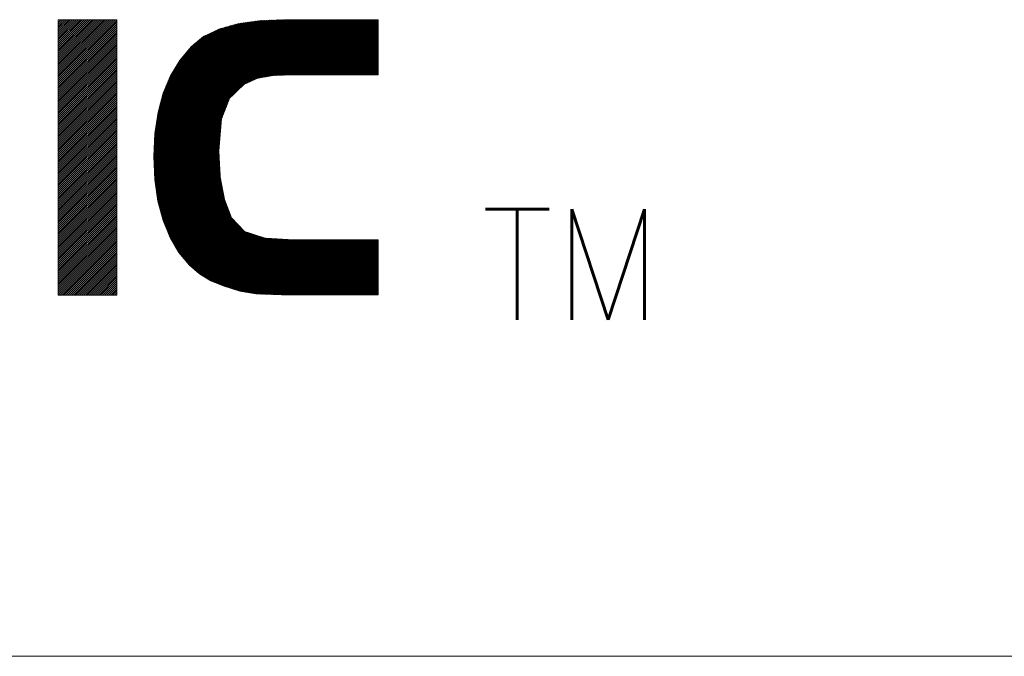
# Model space of a CAD drawing. Header units: millimetres. Extents: x 4 to 415, y 5 to 292.
# Tile 24 of 31: x 273 to 291, y 5 to 16. Entities that reach past the tile are written whole.
import ezdxf

# ---------------------------------------------------------------- set-up
doc = ezdxf.new("R2010")
doc.units = ezdxf.units.MM
doc.layers.add('256', color=7, linetype='Continuous')
doc.styles.add('blockfont', font='simplex.shx')

# ---------------------------------------------------------------- blocks, each defined once
blk = doc.blocks.new('HATCH15')
at = {"color": 5, "lineweight": 13}
for p, q in [((273.572548, 16.439062), (273.622436, 16.48895)), ((273.572548, 16.403927), (273.657571, 16.48895)), ((273.572548, 16.368793), (273.692705, 16.48895)), ((273.572548, 16.333658), (273.72784, 16.48895)), ((273.572548, 16.298524), (273.762974, 16.48895)), ((273.572548, 16.26339), (273.798108, 16.48895)), ((273.572548, 16.228255), (273.833243, 16.48895)), ((273.572548, 16.193121), (273.868377, 16.48895)), ((273.572548, 16.157986), (273.903512, 16.48895)), ((273.572548, 16.122852), (273.938646, 16.48895)), ((273.572548, 16.087718), (273.97378, 16.48895)), ((273.572548, 16.052583), (274.008915, 16.48895)), ((273.572548, 16.017449), (274.044049, 16.48895)), ((273.572548, 15.982315), (274.079183, 16.48895)), ((273.572548, 15.94718), (274.114318, 16.48895)), ((273.572548, 15.912046), (274.149452, 16.48895)), ((273.572548, 15.876911), (274.184587, 16.48895)), ((273.572548, 15.841777), (274.219721, 16.48895)), ((273.572548, 15.806643), (274.254855, 16.48895)), ((273.572548, 15.771508), (274.28999, 16.48895)), ((273.572548, 15.736374), (274.325124, 16.48895)), ((273.572548, 15.701239), (274.360259, 16.48895)), ((273.572548, 15.666105), (274.395393, 16.48895)), ((273.572548, 15.630971), (274.430527, 16.48895)), ((273.572548, 15.595836), (274.465662, 16.48895)), ((273.572548, 15.560702), (274.500796, 16.48895)), ((273.572548, 15.525568), (274.53593, 16.48895)), ((273.572548, 15.490433), (274.571065, 16.48895)), ((273.572548, 15.455299), (274.606199, 16.48895)), ((273.572548, 15.420164), (274.629533, 16.477149)), ((273.572548, 15.38503), (274.629533, 16.442015)), ((273.572548, 15.349896), (274.629533, 16.406881)), ((273.572548, 15.314761), (274.629533, 16.371746)), ((273.572548, 15.279627), (274.629533, 16.336612)), ((273.572548, 15.244493), (274.629533, 16.301478)), ((273.572548, 15.209358), (274.629533, 16.266343)), ((273.572548, 15.174224), (274.629533, 16.231209)), ((273.572548, 15.139089), (274.629533, 16.196074)), ((273.572548, 15.103955), (274.629533, 16.16094)), ((273.572548, 15.068821), (274.629533, 16.125806)), ((273.572548, 15.033686), (274.629533, 16.090671)), ((273.572548, 14.998552), (274.629533, 16.055537)), ((273.572548, 14.963417), (274.629533, 16.020402)), ((273.572548, 14.928283), (274.629533, 15.985268)), ((273.572548, 14.893149), (274.629533, 15.950134)), ((273.572548, 14.858014), (274.629533, 15.914999)), ((273.572548, 14.82288), (274.629533, 15.879865)), ((273.572548, 14.787746), (274.629533, 15.844731)), ((273.572548, 14.752611), (274.629533, 15.809596)), ((273.572548, 14.717477), (274.629533, 15.774462)), ((273.572548, 14.682342), (274.629533, 15.739327)), ((273.572548, 14.647208), (274.629533, 15.704193)), ((273.572548, 14.612074), (274.629533, 15.669059)), ((273.572548, 14.576939), (274.629533, 15.633924)), ((273.572548, 14.541805), (274.629533, 15.59879)), ((273.572548, 14.50667), (274.629533, 15.563655)), ((273.572548, 14.471536), (274.629533, 15.528521)), ((273.572548, 14.436402), (274.629533, 15.493387)), ((273.572548, 14.401267), (274.629533, 15.458252)), ((273.572548, 14.366133), (274.629533, 15.423118)), ((273.572548, 14.330999), (274.629533, 15.387984)), ((273.572548, 14.295864), (274.629533, 15.352849)), ((273.572548, 14.26073), (274.629533, 15.317715)), ((273.572548, 14.225595), (274.629533, 15.28258)), ((273.572548, 14.190461), (274.629533, 15.247446)), ((273.572548, 14.155327), (274.629533, 15.212312)), ((273.572548, 14.120192), (274.629533, 15.177177)), ((273.572548, 14.085058), (274.629533, 15.142043)), ((273.572548, 14.049924), (274.629533, 15.106909)), ((273.572548, 14.014789), (274.629533, 15.071774)), ((273.572548, 13.979655), (274.629533, 15.03664)), ((273.572548, 13.94452), (274.629533, 15.001505)), ((273.572548, 13.909386), (274.629533, 14.966371)), ((273.572548, 13.874252), (274.629533, 14.931237)), ((273.572548, 13.839117), (274.629533, 14.896102)), ((273.572548, 13.803983), (274.629533, 14.860968)), ((273.572548, 13.768848), (274.629533, 14.825833)), ((273.572548, 13.733714), (274.629533, 14.790699)), ((273.572548, 13.69858), (274.629533, 14.755565)), ((273.572548, 13.663445), (274.629533, 14.72043)), ((273.572548, 13.628311), (274.629533, 14.685296)), ((273.572548, 13.593177), (274.629533, 14.650162)), ((273.572548, 13.558042), (274.629533, 14.615027)), ((273.572548, 13.522908), (274.629533, 14.579893)), ((273.572548, 13.487773), (274.629533, 14.544758)), ((273.572548, 13.452639), (274.629533, 14.509624)), ((273.572548, 13.417505), (274.629533, 14.47449)), ((273.572548, 13.38237), (274.629533, 14.439355)), ((273.572548, 13.347236), (274.629533, 14.404221)), ((273.572548, 13.312101), (274.629533, 14.369086)), ((273.572548, 13.276967), (274.629533, 14.333952)), ((273.572548, 13.241833), (274.629533, 14.298818)), ((273.572548, 13.206698), (274.629533, 14.263683)), ((273.572548, 13.171564), (274.629533, 14.228549)), ((273.572548, 13.13643), (274.629533, 14.193415)), ((273.572548, 13.101295), (274.629533, 14.15828)), ((273.572548, 13.066161), (274.629533, 14.123146)), ((273.572548, 13.031026), (274.629533, 14.088011)), ((273.572548, 12.995892), (274.629533, 14.052877)), ((273.572548, 12.960758), (274.629533, 14.017743)), ((273.572548, 12.925623), (274.629533, 13.982608)), ((273.572548, 12.890489), (274.629533, 13.947474)), ((273.572548, 12.855355), (274.629533, 13.91234)), ((273.572548, 12.82022), (274.629533, 13.877205)), ((273.572548, 12.785086), (274.629533, 13.842071)), ((273.572548, 12.749951), (274.629533, 13.806936)), ((273.572548, 12.714817), (274.629533, 13.771802)), ((273.572548, 12.679683), (274.629533, 13.736668)), ((273.572548, 12.644548), (274.629533, 13.701533)), ((273.572548, 12.609414), (274.629533, 13.666399)), ((273.572548, 12.574279), (274.629533, 13.631264)), ((273.572548, 12.539145), (274.629533, 13.59613)), ((273.572548, 12.504011), (274.629533, 13.560996)), ((273.572548, 12.468876), (274.629533, 13.525861)), ((273.572548, 12.433742), (274.629533, 13.490727)), ((273.572548, 12.398608), (274.629533, 13.455593)), ((273.572548, 12.363473), (274.629533, 13.420458)), ((273.572548, 12.328339), (274.629533, 13.385324)), ((273.572548, 12.293204), (274.629533, 13.350189)), ((273.572548, 12.25807), (274.629533, 13.315055)), ((273.572548, 12.222936), (274.629533, 13.279921)), ((273.572548, 12.187801), (274.629533, 13.244786)), ((273.572548, 12.152667), (274.629533, 13.209652)), ((273.572548, 12.117532), (274.629533, 13.174517)), ((273.572548, 12.082398), (274.629533, 13.139383)), ((273.572548, 12.047264), (274.629533, 13.104249)), ((273.572548, 12.012129), (274.629533, 13.069114)), ((273.572548, 11.976995), (274.629533, 13.03398)), ((273.572548, 11.941861), (274.629533, 12.998846)), ((273.572548, 11.906726), (274.629533, 12.963711)), ((273.572548, 11.871592), (274.629533, 12.928577)), ((273.572548, 11.836457), (274.629533, 12.893442)), ((273.572548, 11.801323), (274.629533, 12.858308)), ((273.572548, 11.766189), (274.629533, 12.823174)), ((273.572548, 11.731054), (274.629533, 12.788039)), ((273.572548, 11.69592), (274.629533, 12.752905)), ((273.572548, 11.660786), (274.629533, 12.717771)), ((273.572548, 11.625651), (274.629533, 12.682636)), ((273.572548, 11.590517), (274.629533, 12.647502)), ((273.572548, 11.555382), (274.629533, 12.612367)), ((273.572548, 11.520248), (274.629533, 12.577233)), ((273.607632, 11.520198), (274.629533, 12.542099)), ((273.642767, 11.520198), (274.629533, 12.506964)), ((273.677901, 11.520198), (274.629533, 12.47183)), ((273.713036, 11.520198), (274.629533, 12.436695)), ((273.74817, 11.520198), (274.629533, 12.401561)), ((273.783304, 11.520198), (274.629533, 12.366427)), ((273.818439, 11.520198), (274.629533, 12.331292)), ((273.853573, 11.520198), (274.629533, 12.296158)), ((273.888707, 11.520198), (274.629533, 12.261024)), ((273.923842, 11.520198), (274.629533, 12.225889)), ((273.958976, 11.520198), (274.629533, 12.190755)), ((273.994111, 11.520198), (274.629533, 12.15562)), ((274.029245, 11.520198), (274.629533, 12.120486)), ((274.064379, 11.520198), (274.629533, 12.085352)), ((274.099514, 11.520198), (274.629533, 12.050217)), ((274.134648, 11.520198), (274.629533, 12.015083)), ((274.169782, 11.520198), (274.629533, 11.979949)), ((274.204917, 11.520198), (274.629533, 11.944814)), ((274.240051, 11.520198), (274.629533, 11.90968)), ((274.275186, 11.520198), (274.629533, 11.874545)), ((274.31032, 11.520198), (274.629533, 11.839411)), ((274.345454, 11.520198), (274.629533, 11.804277)), ((274.380589, 11.520198), (274.629533, 11.769142)), ((274.415723, 11.520198), (274.629533, 11.734008)), ((274.450858, 11.520198), (274.629533, 11.698873)), ((274.485992, 11.520198), (274.629533, 11.663739)), ((274.521126, 11.520198), (274.629533, 11.628605)), ((274.556261, 11.520198), (274.629533, 11.59347)), ((274.591395, 11.520198), (274.629533, 11.558336))]:
    blk.add_line(p, q, dxfattribs=at)
blk = doc.blocks.new('HATCH17')
at = {"color": 5, "lineweight": 13}
for p, q in [((275.301735, 14.024752), (277.765933, 16.48895)), ((275.301761, 14.01247), (277.778241, 16.48895)), ((275.302282, 14.000682), (277.790549, 16.48895)), ((275.302317, 14.037642), (277.753625, 16.48895)), ((275.302803, 13.988895), (277.802858, 16.48895)), ((275.302898, 14.050531), (277.741317, 16.48895)), ((275.303324, 13.977108), (277.815166, 16.48895)), ((275.303479, 14.06342), (277.729009, 16.48895)), ((275.303845, 13.965321), (277.827474, 16.48895)), ((275.30406, 14.07631), (277.7167, 16.48895)), ((275.304366, 13.953534), (277.839782, 16.48895)), ((275.304642, 14.089199), (277.704392, 16.48895)), ((275.304887, 13.941746), (277.85209, 16.48895)), ((275.305223, 14.102089), (277.692084, 16.48895)), ((275.305408, 13.929959), (277.864398, 16.48895)), ((275.305804, 14.114978), (277.679776, 16.48895)), ((275.305929, 13.918172), (277.876707, 16.48895)), ((275.306385, 14.127868), (277.667468, 16.48895)), ((275.30645, 13.906385), (277.889015, 16.48895)), ((275.306967, 14.140757), (277.654853, 16.488644)), ((275.306971, 13.894598), (277.901323, 16.48895)), ((275.307491, 13.88281), (277.913631, 16.48895)), ((275.307548, 14.153646), (277.642037, 16.488136)), ((275.308012, 13.871023), (277.925939, 16.48895)), ((275.308129, 14.166536), (277.629221, 16.487628)), ((275.308533, 13.859236), (277.938247, 16.48895)), ((275.30871, 14.179425), (277.616405, 16.48712)), ((275.309054, 13.847449), (277.950555, 16.48895)), ((275.309292, 14.192315), (277.603589, 16.486612)), ((275.309575, 13.835662), (277.962864, 16.48895)), ((275.309873, 14.205204), (277.590773, 16.486104)), ((275.310096, 13.823875), (277.975172, 16.48895)), ((275.310454, 14.218094), (277.577957, 16.485596)), ((275.310617, 13.812087), (277.98748, 16.48895)), ((275.311035, 14.230983), (277.56514, 16.485088)), ((275.311138, 13.8003), (277.999788, 16.48895)), ((275.311617, 14.243872), (277.552324, 16.48458)), ((275.311659, 13.788513), (278.012096, 16.48895)), ((275.31218, 13.776726), (278.024404, 16.48895)), ((275.312198, 14.256762), (277.539508, 16.484072)), ((275.312701, 13.764939), (278.036713, 16.48895)), ((275.312779, 14.269651), (277.526692, 16.483564)), ((275.313222, 13.753151), (278.049021, 16.48895)), ((275.313361, 14.282541), (277.513876, 16.483056)), ((275.313743, 13.741364), (278.061329, 16.48895)), ((275.313942, 14.29543), (277.50106, 16.482548)), ((275.314264, 13.729577), (278.073637, 16.48895)), ((275.314523, 14.30832), (277.488244, 16.48204)), ((275.314785, 13.71779), (278.085945, 16.48895)), ((275.315104, 14.321209), (277.475428, 16.481532)), ((275.315686, 14.334098), (277.462611, 16.481024)), ((275.316267, 14.346988), (277.449795, 16.480516)), ((275.316848, 14.359877), (277.436979, 16.480008)), ((275.317429, 14.372767), (277.424163, 16.4795)), ((275.318011, 14.385656), (277.411347, 16.478992)), ((275.318592, 14.398546), (277.398531, 16.478484)), ((275.319173, 14.411435), (277.385715, 16.477976)), ((275.319754, 14.424324), (277.372898, 16.477468)), ((275.320842, 14.437721), (277.360082, 16.47696)), ((275.322969, 14.452155), (277.347266, 16.476452)), ((275.325095, 14.466589), (277.33445, 16.475945)), ((275.327221, 14.481024), (277.321634, 16.475437)), ((275.329347, 14.495458), (277.308818, 16.474929)), ((275.331473, 14.509892), (277.296002, 16.474421)), ((275.3336, 14.524327), (277.283186, 16.473913)), ((275.335726, 14.538761), (277.270369, 16.473405)), ((275.337852, 14.553195), (277.257553, 16.472897)), ((275.339978, 14.56763), (277.244737, 16.472389)), ((275.342104, 14.582064), (277.231921, 16.471881)), ((275.344231, 14.596498), (277.219105, 16.471373)), ((275.346357, 14.610933), (277.205147, 16.469723)), ((275.348483, 14.625367), (277.190845, 16.467729)), ((275.350609, 14.639802), (277.176542, 16.465735)), ((275.352735, 14.654236), (277.16224, 16.46374)), ((275.354862, 14.66867), (277.147937, 16.461746)), ((275.356988, 14.683105), (277.133635, 16.459752)), ((275.359114, 14.697539), (277.119332, 16.457757)), ((275.36124, 14.711973), (277.10503, 16.455763)), ((275.363366, 14.726408), (277.090727, 16.453769)), ((275.365493, 14.740842), (277.076425, 16.451774)), ((275.367619, 14.755276), (277.062122, 16.44978)), ((275.369745, 14.769711), (277.04782, 16.447786)), ((275.371871, 14.784145), (277.033517, 16.445791)), ((275.373997, 14.79858), (277.019215, 16.443797)), ((275.376124, 14.813014), (277.004912, 16.441803)), ((275.380566, 14.829764), (276.99061, 16.439808)), ((275.385095, 14.846601), (276.976307, 16.437814)), ((275.389624, 14.863438), (276.962005, 16.43582)), ((275.394152, 14.880275), (276.947703, 16.433826)), ((275.398681, 14.897112), (276.9334, 16.431831)), ((275.40321, 14.913949), (276.919098, 16.429837)), ((275.407739, 14.930786), (276.904795, 16.427843)), ((275.412268, 14.947623), (276.890493, 16.425848)), ((275.416796, 14.96446), (276.87619, 16.423854)), ((275.421325, 14.981297), (276.861888, 16.42186)), ((275.425854, 14.998134), (276.847585, 16.419865)), ((275.430383, 15.014971), (276.833283, 16.417871)), ((275.434912, 15.031808), (276.818326, 16.415222)), ((275.43944, 15.048645), (276.801243, 16.410448)), ((275.443969, 15.065482), (276.78416, 16.405673)), ((275.448498, 15.082319), (276.767078, 16.400898)), ((275.453027, 15.099156), (276.749995, 16.396124)), ((275.457556, 15.115993), (276.732912, 16.391349)), ((275.462084, 15.13283), (276.715829, 16.386575)), ((275.466613, 15.149667), (276.698746, 16.3818)), ((275.472638, 15.168), (276.681664, 16.377025)), ((275.481434, 15.189104), (276.664581, 16.372251)), ((275.49023, 15.210208), (276.647498, 16.367476)), ((275.499025, 15.231312), (276.630415, 16.362701)), ((275.507821, 15.252415), (276.613332, 16.357927)), ((276.914744, 15.305441), (278.098253, 16.48895)), ((276.954167, 15.332555), (278.110562, 16.48895)), ((276.976876, 15.342957), (278.12287, 16.48895)), ((276.999586, 15.353358), (278.135178, 16.48895)), ((277.022295, 15.363759), (278.147486, 16.48895)), ((277.045004, 15.37416), (278.159794, 16.48895)), ((277.067714, 15.384561), (278.172102, 16.48895)), ((277.090423, 15.394962), (278.184411, 16.48895)), ((277.113132, 15.405364), (278.196719, 16.48895)), ((277.135842, 15.415765), (278.209027, 16.48895)), ((277.158551, 15.426166), (278.221335, 16.48895)), ((277.177488, 15.432795), (278.233643, 16.48895)), ((277.192585, 15.435584), (278.245951, 16.48895)), ((277.207682, 15.438372), (278.25826, 16.48895)), ((277.222779, 15.441161), (278.270568, 16.48895)), ((277.237876, 15.44395), (278.282876, 16.48895)), ((277.252973, 15.446739), (278.295184, 16.48895)), ((277.268069, 15.449527), (278.307492, 16.48895)), ((277.283166, 15.452316), (278.3198, 16.48895)), ((277.298263, 15.455105), (278.332109, 16.48895)), ((277.31336, 15.457893), (278.344417, 16.48895)), ((277.328457, 15.460682), (278.356725, 16.48895)), ((277.343554, 15.463471), (278.369033, 16.48895)), ((277.358651, 15.46626), (278.381341, 16.48895)), ((277.373748, 15.469048), (278.393649, 16.48895)), ((277.388844, 15.471837), (278.405957, 16.48895)), ((277.403941, 15.474626), (278.418266, 16.48895)), ((277.419038, 15.477414), (278.430574, 16.48895)), ((277.434135, 15.480203), (278.442882, 16.48895)), ((277.448829, 15.482589), (278.45519, 16.48895)), ((277.461623, 15.483074), (278.467498, 16.48895)), ((277.474416, 15.48356), (278.479806, 16.48895)), ((277.48721, 15.484045), (278.492115, 16.48895)), ((277.500004, 15.484531), (278.504423, 16.48895)), ((277.512797, 15.485016), (278.516731, 16.48895)), ((277.525591, 15.485502), (278.529039, 16.48895)), ((277.538384, 15.485987), (278.541347, 16.48895)), ((277.551178, 15.486473), (278.553655, 16.48895)), ((277.563972, 15.486958), (278.565964, 16.48895)), ((277.576765, 15.487444), (278.578272, 16.48895)), ((277.589559, 15.487929), (278.59058, 16.48895)), ((277.602353, 15.488414), (278.602888, 16.48895)), ((277.615146, 15.4889), (278.615196, 16.48895)), ((277.62794, 15.489385), (278.627504, 16.48895)), ((277.640733, 15.489871), (278.639813, 16.48895)), ((277.653527, 15.490356), (278.652121, 16.48895)), ((277.666321, 15.490842), (278.664429, 16.48895)), ((277.679114, 15.491327), (278.676737, 16.48895)), ((277.691908, 15.491813), (278.689045, 16.48895)), ((277.704702, 15.492298), (278.701353, 16.48895)), ((277.717495, 15.492784), (278.713662, 16.48895)), ((277.730289, 15.493269), (278.72597, 16.48895)), ((277.743082, 15.493755), (278.738278, 16.48895)), ((277.755876, 15.49424), (278.750586, 16.48895)), ((277.76867, 15.494726), (278.762894, 16.48895)), ((277.781463, 15.495211), (278.775202, 16.48895)), ((277.793837, 15.495276), (278.787511, 16.48895)), ((277.806145, 15.495276), (278.799819, 16.48895)), ((277.818453, 15.495276), (278.812127, 16.48895)), ((277.830761, 15.495276), (278.824435, 16.48895)), ((277.843069, 15.495276), (278.836743, 16.48895)), ((277.855377, 15.495276), (278.849051, 16.48895)), ((277.867686, 15.495276), (278.86136, 16.48895)), ((277.879994, 15.495276), (278.873668, 16.48895)), ((277.892302, 15.495276), (278.885976, 16.48895)), ((277.90461, 15.495276), (278.898284, 16.48895)), ((277.916918, 15.495276), (278.910592, 16.48895)), ((277.929226, 15.495276), (278.9229, 16.48895)), ((277.941534, 15.495276), (278.935208, 16.48895)), ((277.953843, 15.495276), (278.947517, 16.48895)), ((277.966151, 15.495276), (278.959825, 16.48895)), ((277.978459, 15.495276), (278.972133, 16.48895)), ((277.990767, 15.495276), (278.984441, 16.48895)), ((278.003075, 15.495276), (278.996749, 16.48895)), ((278.015383, 15.495276), (279.009057, 16.48895)), ((278.027692, 15.495276), (279.021366, 16.48895)), ((278.04, 15.495276), (279.033674, 16.48895)), ((278.052308, 15.495276), (279.045982, 16.48895)), ((278.064616, 15.495276), (279.05829, 16.48895)), ((278.076924, 15.495276), (279.070598, 16.48895)), ((278.089232, 15.495276), (279.082906, 16.48895)), ((278.101541, 15.495276), (279.095215, 16.48895)), ((278.113849, 15.495276), (279.107523, 16.48895)), ((278.126157, 15.495276), (279.119831, 16.48895)), ((278.138465, 15.495276), (279.132139, 16.48895)), ((278.150773, 15.495276), (279.144447, 16.48895)), ((278.163081, 15.495276), (279.156755, 16.48895)), ((278.17539, 15.495276), (279.169064, 16.48895)), ((278.187698, 15.495276), (279.181372, 16.48895)), ((278.200006, 15.495276), (279.19368, 16.48895)), ((278.212314, 15.495276), (279.205988, 16.48895)), ((278.224622, 15.495276), (279.218296, 16.48895)), ((278.23693, 15.495276), (279.230604, 16.48895)), ((278.249239, 15.495276), (279.242913, 16.48895)), ((278.261547, 15.495276), (279.255221, 16.48895)), ((278.273855, 15.495276), (279.267529, 16.48895)), ((278.286163, 15.495276), (279.279837, 16.48895)), ((278.298471, 15.495276), (279.292145, 16.48895)), ((278.310779, 15.495276), (279.304453, 16.48895)), ((278.323088, 15.495276), (279.316762, 16.48895)), ((278.335396, 15.495276), (279.32907, 16.48895)), ((278.347704, 15.495276), (279.341378, 16.48895)), ((278.360012, 15.495276), (279.351575, 16.486839)), ((278.37232, 15.495276), (279.351575, 16.474531)), ((278.384628, 15.495276), (279.351575, 16.462223)), ((278.396936, 15.495276), (279.351575, 16.449915)), ((278.409245, 15.495276), (279.351575, 16.437606)), ((278.421553, 15.495276), (279.351575, 16.425298)), ((278.433861, 15.495276), (279.351575, 16.41299)), ((278.446169, 15.495276), (279.351575, 16.400682)), ((278.458477, 15.495276), (279.351575, 16.388374)), ((278.470785, 15.495276), (279.351575, 16.376066)), ((278.483094, 15.495276), (279.351575, 16.363757)), ((275.516617, 15.273519), (276.59625, 16.353152)), ((275.525412, 15.294623), (276.579167, 16.348378)), ((275.534208, 15.315727), (276.562084, 16.343603)), ((275.543004, 15.336831), (276.545001, 16.338828)), ((275.5518, 15.357935), (276.527918, 16.334054)), ((275.560595, 15.379039), (276.510836, 16.329279)), ((275.569391, 15.400143), (276.493753, 16.324504)), ((275.578187, 15.421246), (276.474186, 16.317246)), ((275.586982, 15.44235), (276.450264, 16.305632)), ((275.595778, 15.463454), (276.426343, 16.294019)), ((275.609319, 15.489303), (276.402421, 16.282405)), ((275.62777, 15.520062), (276.378499, 16.270792)), ((275.64622, 15.550821), (276.354578, 16.259178)), ((275.664671, 15.58158), (276.330656, 16.247565)), ((275.683121, 15.612338), (276.306735, 16.235952)), ((275.701572, 15.643097), (276.282813, 16.224338)), ((275.720023, 15.673856), (276.258891, 16.212725)), ((275.738473, 15.704615), (276.23497, 16.201111)), ((275.756924, 15.735373), (276.211048, 16.189498)), ((278.495402, 15.495276), (279.351575, 16.351449)), ((278.50771, 15.495276), (279.351575, 16.339141)), ((278.520018, 15.495276), (279.351575, 16.326833)), ((278.532326, 15.495276), (279.351575, 16.314525)), ((278.544634, 15.495276), (279.351575, 16.302217)), ((278.556943, 15.495276), (279.351575, 16.289908)), ((278.569251, 15.495276), (279.351575, 16.2776)), ((278.581559, 15.495276), (279.351575, 16.265292)), ((278.593867, 15.495276), (279.351575, 16.252984)), ((278.606175, 15.495276), (279.351575, 16.240676)), ((278.618483, 15.495276), (279.351575, 16.228368)), ((278.630792, 15.495276), (279.351575, 16.216059)), ((278.6431, 15.495276), (279.351575, 16.203751)), ((278.655408, 15.495276), (279.351575, 16.191443)), ((278.667716, 15.495276), (279.351575, 16.179135)), ((275.791912, 15.78267), (276.166056, 16.156814)), ((275.853174, 15.85624), (276.101123, 16.104189)), ((275.914436, 15.92981), (276.03619, 16.051564)), ((278.680024, 15.495276), (279.351575, 16.166827)), ((278.692332, 15.495276), (279.351575, 16.154519)), ((278.704641, 15.495276), (279.351575, 16.14221)), ((278.716949, 15.495276), (279.351575, 16.129902)), ((278.729257, 15.495276), (279.351575, 16.117594)), ((278.741565, 15.495276), (279.351575, 16.105286)), ((278.753873, 15.495276), (279.351575, 16.092978)), ((278.766181, 15.495276), (279.351575, 16.08067)), ((278.77849, 15.495276), (279.351575, 16.068361)), ((278.790798, 15.495276), (279.351575, 16.056053)), ((278.803106, 15.495276), (279.351575, 16.043745)), ((278.815414, 15.495276), (279.351575, 16.031437)), ((278.827722, 15.495276), (279.351575, 16.019129)), ((278.84003, 15.495276), (279.351575, 16.006821)), ((278.852338, 15.495276), (279.351575, 15.994513)), ((278.864647, 15.495276), (279.351575, 15.982204)), ((278.876955, 15.495276), (279.351575, 15.969896)), ((278.889263, 15.495276), (279.351575, 15.957588)), ((278.901571, 15.495276), (279.351575, 15.94528)), ((278.913879, 15.495276), (279.351575, 15.932972)), ((278.926187, 15.495276), (279.351575, 15.920664)), ((278.938496, 15.495276), (279.351575, 15.908355)), ((278.950804, 15.495276), (279.351575, 15.896047)), ((278.963112, 15.495276), (279.351575, 15.883739)), ((278.97542, 15.495276), (279.351575, 15.871431)), ((278.987728, 15.495276), (279.351575, 15.859123)), ((279.000036, 15.495276), (279.351575, 15.846815)), ((279.012345, 15.495276), (279.351575, 15.834506)), ((279.024653, 15.495276), (279.351575, 15.822198)), ((279.036961, 15.495276), (279.351575, 15.80989)), ((279.049269, 15.495276), (279.351575, 15.797582)), ((279.061577, 15.495276), (279.351575, 15.785274)), ((279.073885, 15.495276), (279.351575, 15.772966)), ((279.086194, 15.495276), (279.351575, 15.760657)), ((279.098502, 15.495276), (279.351575, 15.748349)), ((279.11081, 15.495276), (279.351575, 15.736041)), ((279.123118, 15.495276), (279.351575, 15.723733)), ((279.135426, 15.495276), (279.351575, 15.711425)), ((279.147734, 15.495276), (279.351575, 15.699117)), ((279.160043, 15.495276), (279.351575, 15.686808)), ((279.172351, 15.495276), (279.351575, 15.6745)), ((279.184659, 15.495276), (279.351575, 15.662192)), ((279.196967, 15.495276), (279.351575, 15.649884)), ((279.209275, 15.495276), (279.351575, 15.637576)), ((279.221583, 15.495276), (279.351575, 15.625268)), ((279.233892, 15.495276), (279.351575, 15.612959)), ((279.2462, 15.495276), (279.351575, 15.600651)), ((279.258508, 15.495276), (279.351575, 15.588343)), ((279.270816, 15.495276), (279.351575, 15.576035)), ((279.283124, 15.495276), (279.351575, 15.563727)), ((279.295432, 15.495276), (279.351575, 15.551419)), ((279.30774, 15.495276), (279.351575, 15.539111)), ((279.320049, 15.495276), (279.351575, 15.526802)), ((279.332357, 15.495276), (279.351575, 15.514494)), ((275.315306, 13.706003), (276.66081, 15.051506)), ((275.315827, 13.694215), (276.652696, 15.031084)), ((275.316348, 13.682428), (276.644581, 15.010662)), ((275.316869, 13.670641), (276.636467, 14.990239)), ((275.31739, 13.658854), (276.628353, 14.969817)), ((275.317911, 13.647067), (276.620239, 14.949394)), ((275.318432, 13.635279), (276.612125, 14.928972)), ((275.318953, 13.623492), (276.60401, 14.90855)), ((275.319474, 13.611705), (276.595896, 14.888127)), ((275.319995, 13.599918), (276.587782, 14.867705)), ((275.321494, 13.589109), (276.579668, 14.847283)), ((275.323036, 13.578343), (276.571553, 14.82686)), ((275.324579, 13.567577), (276.563439, 14.806438)), ((275.326121, 13.556812), (276.555325, 14.786016)), ((275.327664, 13.546046), (276.547211, 14.765593)), ((275.329207, 13.535281), (276.539097, 14.745171)), ((275.330749, 13.524515), (276.530982, 14.724748)), ((275.332292, 13.513749), (276.522868, 14.704326)), ((275.333834, 13.502984), (276.519121, 14.688271)), ((275.335377, 13.492218), (276.51804, 14.674881)), ((275.336919, 13.481453), (276.516958, 14.661492)), ((275.338462, 13.470687), (276.515877, 14.648102)), ((275.340004, 13.459921), (276.514795, 14.634712)), ((275.341547, 13.449156), (276.513714, 14.621323)), ((275.343089, 13.43839), (276.512632, 14.607933)), ((275.344632, 13.427625), (276.511551, 14.594543)), ((275.346175, 13.416859), (276.510469, 14.581154)), ((275.347717, 13.406093), (276.509388, 14.567764)), ((275.34926, 13.395328), (276.508306, 14.554374)), ((275.350802, 13.384562), (276.507225, 14.540985)), ((275.352345, 13.373796), (276.506143, 14.527595)), ((275.353887, 13.363031), (276.505062, 14.514205)), ((275.35543, 13.352265), (276.50398, 14.500816)), ((275.356972, 13.3415), (276.502899, 14.487426)), ((275.358515, 13.330734), (276.501817, 14.474036)), ((275.360058, 13.319968), (276.500736, 14.460647)), ((275.3616, 13.309203), (276.499654, 14.447257)), ((275.363143, 13.298437), (276.498573, 14.433867)), ((275.364685, 13.287672), (276.497491, 14.420478)), ((275.366228, 13.276906), (276.49641, 14.407088)), ((275.36777, 13.26614), (276.495328, 14.393698)), ((275.369313, 13.255375), (276.494247, 14.380309)), ((275.370855, 13.244609), (276.493165, 14.366919)), ((275.372398, 13.233844), (276.492084, 14.35353)), ((275.373941, 13.223078), (276.491002, 14.34014)), ((275.375735, 13.212564), (276.489921, 14.32675)), ((275.378285, 13.202806), (276.488839, 14.313361)), ((275.380834, 13.193047), (276.487758, 14.299971)), ((275.383384, 13.183288), (276.486676, 14.286581)), ((275.385933, 13.17353), (276.485595, 14.273192)), ((275.388483, 13.163771), (276.484513, 14.259802)), ((275.391032, 13.154013), (276.483432, 14.246412)), ((275.393582, 13.144254), (276.48235, 14.233023)), ((275.396131, 13.134495), (276.481269, 14.219633)), ((275.398681, 13.124737), (276.480187, 14.206243)), ((275.40123, 13.114978), (276.479106, 14.192854)), ((275.40378, 13.105219), (276.478024, 14.179464)), ((275.406329, 13.095461), (276.476943, 14.166074)), ((275.408879, 13.085702), (276.475861, 14.152685)), ((275.411428, 13.075943), (276.47478, 14.139295)), ((275.413978, 13.066185), (276.473698, 14.125905)), ((275.416527, 13.056426), (276.473893, 14.113792)), ((275.419077, 13.046667), (276.474545, 14.102135)), ((275.421626, 13.036909), (276.475197, 14.090479)), ((275.424176, 13.02715), (276.475849, 14.078823)), ((275.426725, 13.017391), (276.476501, 14.067167)), ((275.429275, 13.007633), (276.477153, 14.055511)), ((275.431824, 12.997874), (276.477805, 14.043855)), ((275.434374, 12.988115), (276.478457, 14.032199)), ((275.436923, 12.978357), (276.479109, 14.020543)), ((275.439473, 12.968598), (276.479761, 14.008887)), ((275.442022, 12.95884), (276.480413, 13.99723)), ((275.444572, 12.949081), (276.481065, 13.985574)), ((275.447122, 12.939322), (276.481717, 13.973918)), ((275.449671, 12.929564), (276.482369, 13.962262)), ((275.452221, 12.919805), (276.483022, 13.950606)), ((275.45477, 12.910046), (276.483674, 13.93895)), ((275.45732, 12.900288), (276.484326, 13.927294)), ((275.459869, 12.890529), (276.484978, 13.915638)), ((275.462419, 12.88077), (276.48563, 13.903981)), ((275.464968, 12.871012), (276.486282, 13.892325)), ((275.468138, 12.861873), (276.486934, 13.880669)), ((275.471694, 12.853122), (276.487586, 13.869013)), ((275.475251, 12.84437), (276.488238, 13.857357)), ((275.478808, 12.835619), (276.48889, 13.845701)), ((275.482365, 12.826867), (276.489542, 13.834045)), ((275.485921, 12.818116), (276.490194, 13.822389)), ((275.489478, 12.809365), (276.490846, 13.810732)), ((275.493035, 12.800613), (276.491498, 13.799076)), ((275.496592, 12.791862), (276.49215, 13.78742)), ((275.500148, 12.78311), (276.492802, 13.775764)), ((275.503705, 12.774359), (276.493454, 13.764108)), ((275.507262, 12.765607), (276.494106, 13.752452)), ((275.510819, 12.756856), (276.494758, 13.740796)), ((275.514375, 12.748105), (276.49541, 13.72914)), ((275.517932, 12.739353), (276.496062, 13.717484)), ((275.521489, 12.730602), (276.496714, 13.705827)), ((275.525045, 12.72185), (276.497366, 13.694171)), ((275.528602, 12.713099), (276.498018, 13.682515)), ((275.532159, 12.704347), (276.498671, 13.670859)), ((275.535716, 12.695596), (276.499323, 13.659203)), ((275.539272, 12.686845), (276.500396, 13.647968)), ((275.542829, 12.678093), (276.502354, 13.637618)), ((275.546386, 12.669342), (276.504311, 13.627267)), ((275.549943, 12.66059), (276.506268, 13.616916)), ((275.553499, 12.651839), (276.508226, 13.606565)), ((275.557056, 12.643087), (276.510183, 13.596215)), ((275.560613, 12.634336), (276.512141, 13.585864)), ((275.56417, 12.625585), (276.514098, 13.575513)), ((275.567726, 12.616833), (276.516055, 13.565162)), ((275.571283, 12.608082), (276.518013, 13.554811)), ((275.57484, 12.59933), (276.51997, 13.544461)), ((275.578396, 12.590579), (276.521927, 13.53411)), ((275.581953, 12.581827), (276.523885, 13.523759)), ((275.58551, 12.573076), (276.525842, 13.513408)), ((275.589067, 12.564325), (276.5278, 13.503058)), ((275.592883, 12.555833), (276.529757, 13.492707)), ((275.597466, 12.548107), (276.531714, 13.482356)), ((275.602048, 12.540381), (276.533672, 13.472005)), ((275.60663, 12.532655), (276.535629, 13.461654)), ((275.611212, 12.524929), (276.537587, 13.451304)), ((275.615795, 12.517204), (276.539544, 13.440953)), ((275.620377, 12.509478), (276.541501, 13.430602)), ((275.624959, 12.501752), (276.543459, 13.420251)), ((275.629541, 12.494026), (276.545416, 13.409901)), ((275.634124, 12.4863), (276.547373, 13.39955)), ((275.638706, 12.478574), (276.549331, 13.389199)), ((275.643288, 12.470848), (276.551288, 13.378848)), ((275.64787, 12.463122), (276.553246, 13.368497)), ((275.652453, 12.455396), (276.555203, 13.358147)), ((275.657035, 12.44767), (276.55716, 13.347796)), ((275.661617, 12.439944), (276.559118, 13.337445)), ((275.666199, 12.432219), (276.561075, 13.327094)), ((275.670782, 12.424493), (276.563033, 13.316743)), ((275.675364, 12.416767), (276.56499, 13.306393)), ((275.679946, 12.409041), (276.566947, 13.296042)), ((275.684528, 12.401315), (276.568905, 13.285691)), ((275.689111, 12.393589), (276.570862, 13.27534)), ((275.693693, 12.385863), (276.572819, 13.26499)), ((275.698275, 12.378137), (276.574777, 13.254639)), ((275.702858, 12.370411), (276.576734, 13.244288)), ((275.70744, 12.362685), (276.579781, 13.235027)), ((275.712022, 12.35496), (276.583216, 13.226153)), ((275.716604, 12.347234), (276.58665, 13.21728)), ((275.721187, 12.339508), (276.590085, 13.208406)), ((275.725769, 12.331782), (276.59352, 13.199533)), ((275.730351, 12.324056), (276.596954, 13.190659)), ((275.734933, 12.31633), (276.600389, 13.181786)), ((275.739516, 12.308604), (276.603824, 13.172912)), ((275.744098, 12.300878), (276.607258, 13.164039)), ((275.74868, 12.293152), (276.610693, 13.155165)), ((275.753645, 12.285809), (276.614128, 13.146292)), ((275.75929, 12.279145), (276.617563, 13.137418)), ((275.764934, 12.272482), (276.620997, 13.128545)), ((275.770579, 12.265818), (276.624432, 13.119671)), ((275.776223, 12.259155), (276.627867, 13.110798)), ((275.781868, 12.252491), (276.631301, 13.101924)), ((275.787512, 12.245827), (276.634736, 13.093051)), ((275.793157, 12.239164), (276.638171, 13.084177)), ((275.798801, 12.2325), (276.641605, 13.075304)), ((275.804446, 12.225837), (276.64504, 13.066431)), ((275.810091, 12.219173), (276.648475, 13.057557)), ((275.815735, 12.212509), (276.651909, 13.048684)), ((275.82138, 12.205846), (276.655344, 13.03981)), ((275.827024, 12.199182), (276.658779, 13.030937)), ((275.832669, 12.192519), (276.662213, 13.022063)), ((275.838313, 12.185855), (276.665648, 13.01319)), ((275.843958, 12.179191), (276.669083, 13.004316)), ((275.849602, 12.172528), (276.672517, 12.995443)), ((275.855247, 12.165864), (276.675952, 12.986569)), ((275.860892, 12.159201), (276.679387, 12.977696)), ((275.866536, 12.152537), (276.682821, 12.968822)), ((275.872181, 12.145873), (276.686256, 12.959949)), ((275.877825, 12.13921), (276.689691, 12.951075)), ((275.88347, 12.132546), (276.693125, 12.942202)), ((275.889114, 12.125882), (276.69656, 12.933328)), ((275.894759, 12.119219), (276.699995, 12.924455)), ((275.900403, 12.112555), (276.703543, 12.915695)), ((275.906048, 12.105892), (276.709532, 12.909376)), ((275.911693, 12.099228), (276.715521, 12.903057)), ((275.917337, 12.092564), (276.721511, 12.896738)), ((275.922982, 12.085901), (276.7275, 12.890419)), ((275.928626, 12.079237), (276.733489, 12.8841)), ((275.934271, 12.072574), (276.739479, 12.877781)), ((275.939915, 12.06591), (276.745468, 12.871463)), ((275.945688, 12.059375), (276.751457, 12.865144)), ((275.952303, 12.053681), (276.757447, 12.858825)), ((275.958917, 12.047988), (276.763436, 12.852506)), ((275.965532, 12.042294), (276.769425, 12.846187)), ((275.972147, 12.036601), (276.775414, 12.839868)), ((275.978761, 12.030907), (276.781404, 12.833549)), ((275.985376, 12.025214), (276.787393, 12.827231)), ((275.991991, 12.01952), (276.793382, 12.820912)), ((275.998605, 12.013827), (276.799372, 12.814593)), ((276.00522, 12.008133), (276.805361, 12.808274)), ((276.011835, 12.00244), (276.81135, 12.801955)), ((276.018449, 11.996746), (276.81734, 12.795636)), ((276.025064, 11.991053), (276.823329, 12.789318)), ((276.031679, 11.985359), (276.829318, 12.782999)), ((276.038293, 11.979666), (276.835308, 12.77668)), ((276.044908, 11.973972), (276.841297, 12.770361)), ((276.051523, 11.968279), (276.847286, 12.764042)), ((276.058137, 11.962585), (276.853275, 12.757723)), ((276.064752, 11.956892), (276.859265, 12.751404)), ((276.071367, 11.951198), (276.865254, 12.745086)), ((276.077981, 11.945505), (276.871243, 12.738767)), ((276.084596, 11.939811), (276.877233, 12.732448)), ((276.091211, 11.934118), (276.883222, 12.726129)), ((276.097825, 11.928424), (276.889211, 12.71981)), ((276.10444, 11.922731), (276.895201, 12.713491)), ((276.111055, 11.917037), (276.90119, 12.707172)), ((276.117669, 11.911344), (276.907179, 12.700854)), ((276.124284, 11.90565), (276.913169, 12.694535)), ((276.131484, 11.900542), (276.919158, 12.688216)), ((276.139098, 11.895848), (276.925147, 12.681897)), ((276.146713, 11.891154), (276.931136, 12.675578)), ((276.154327, 11.88646), (276.937126, 12.669259)), ((276.161941, 11.881766), (276.944819, 12.664645)), ((276.169555, 11.877073), (276.954102, 12.661619)), ((276.17717, 11.872379), (276.963385, 12.658594)), ((276.184784, 11.867685), (276.972668, 12.655569)), ((276.192398, 11.862991), (276.981951, 12.652544)), ((276.200012, 11.858297), (276.991234, 12.649518)), ((276.207627, 11.853603), (277.000517, 12.646493)), ((276.215241, 11.848909), (277.0098, 12.643468)), ((276.222855, 11.844215), (277.019082, 12.640442)), ((276.230469, 11.839521), (277.028365, 12.637417)), ((276.238084, 11.834827), (277.037648, 12.634392)), ((276.245698, 11.830133), (277.046931, 12.631367)), ((276.253312, 11.825439), (277.056214, 12.628341)), ((276.260926, 11.820745), (277.065497, 12.625316)), ((276.26854, 11.816052), (277.07478, 12.622291)), ((276.276155, 11.811358), (277.084063, 12.619266)), ((276.283769, 11.806664), (277.093346, 12.61624)), ((276.291383, 11.80197), (277.102629, 12.613215)), ((276.298997, 11.797276), (277.111911, 12.61019)), ((276.306612, 11.792582), (277.121194, 12.607165)), ((276.314226, 11.787888), (277.130477, 12.604139)), ((276.32184, 11.783194), (277.13976, 12.601114)), ((276.329454, 11.7785), (277.149043, 12.598089)), ((276.338169, 11.774906), (277.158326, 12.595063)), ((276.346905, 11.771334), (277.167609, 12.592038)), ((276.355641, 11.767762), (277.176892, 12.589013)), ((276.364377, 11.764191), (277.186175, 12.585988)), ((276.373114, 11.760619), (277.195457, 12.582962)), ((276.38185, 11.757047), (277.20474, 12.579937)), ((276.390586, 11.753475), (277.214023, 12.576912)), ((276.399323, 11.749903), (277.223306, 12.573887)), ((276.408059, 11.746331), (277.232589, 12.570861)), ((276.416795, 11.742759), (277.241872, 12.567836)), ((276.425531, 11.739187), (277.251155, 12.564811)), ((276.434268, 11.735615), (277.260438, 12.561786)), ((276.443004, 11.732044), (277.269721, 12.55876)), ((276.45174, 11.728472), (277.279004, 12.555735)), ((276.460476, 11.7249), (277.288286, 12.55271)), ((276.469213, 11.721328), (277.297569, 12.549685)), ((276.477949, 11.717756), (277.306852, 12.546659)), ((276.486685, 11.714184), (277.317453, 12.544952)), ((276.495421, 11.710612), (277.329049, 12.54424)), ((276.504158, 11.70704), (277.340645, 12.543528)), ((276.512894, 11.703468), (277.352241, 12.542815)), ((276.52163, 11.699896), (277.363837, 12.542103)), ((276.530367, 11.696325), (277.375433, 12.541391)), ((276.539103, 11.692753), (277.387029, 12.540678)), ((276.547839, 11.689181), (277.398625, 12.539966)), ((276.556765, 11.685798), (277.41022, 12.539254)), ((276.566093, 11.682818), (277.421816, 12.538542)), ((276.575421, 11.679838), (277.433412, 12.537829)), ((276.584748, 11.676858), (277.445008, 12.537117)), ((276.594076, 11.673877), (277.456604, 12.536405)), ((276.603404, 11.670897), (277.4682, 12.535693)), ((276.612732, 11.667917), (277.479796, 12.53498)), ((276.62206, 11.664937), (277.491392, 12.534268)), ((276.631388, 11.661957), (277.502988, 12.533556)), ((276.640716, 11.658976), (277.514583, 12.532844)), ((276.650044, 11.655996), (277.526179, 12.532131)), ((276.659372, 11.653016), (277.537775, 12.531419)), ((276.6687, 11.650036), (277.549371, 12.530707)), ((276.678028, 11.647056), (277.560967, 12.529995)), ((276.687356, 11.644076), (277.572563, 12.529282)), ((276.696684, 11.641095), (277.584159, 12.52857)), ((276.706012, 11.638115), (277.595755, 12.527858)), ((276.71534, 11.635135), (277.607351, 12.527145)), ((276.724668, 11.632155), (277.618947, 12.526433)), ((276.733996, 11.629175), (277.630542, 12.525721)), ((276.743324, 11.626194), (277.642138, 12.525009)), ((276.752652, 11.623214), (277.653734, 12.524296)), ((276.76198, 11.620234), (277.66533, 12.523584)), ((276.771308, 11.617254), (277.676926, 12.522872)), ((276.780636, 11.614274), (277.688522, 12.52216)), ((276.789964, 11.611294), (277.700118, 12.521447)), ((276.799292, 11.608313), (277.711714, 12.520735)), ((276.80862, 11.605333), (277.72331, 12.520023)), ((276.817948, 11.602353), (277.734905, 12.519311)), ((276.827276, 11.599373), (277.746501, 12.518598)), ((276.836604, 11.596393), (277.758097, 12.517886)), ((276.845932, 11.593412), (277.769693, 12.517174)), ((276.855661, 11.590833), (277.781289, 12.516461)), ((276.866169, 11.589033), (277.792885, 12.515749)), ((276.876677, 11.587233), (277.804481, 12.515037)), ((276.887185, 11.585433), (277.816077, 12.514325)), ((276.897694, 11.583633), (277.827932, 12.513872)), ((276.908202, 11.581834), (277.84024, 12.513872)), ((276.91871, 11.580034), (277.852549, 12.513872)), ((276.929219, 11.578234), (277.864857, 12.513872)), ((276.939727, 11.576434), (277.877165, 12.513872)), ((276.950235, 11.574634), (277.889473, 12.513872)), ((276.960743, 11.572834), (277.901781, 12.513872)), ((276.971252, 11.571034), (277.914089, 12.513872)), ((276.98176, 11.569234), (277.926398, 12.513872)), ((276.992268, 11.567435), (277.938706, 12.513872)), ((277.002777, 11.565635), (277.951014, 12.513872)), ((277.013285, 11.563835), (277.963322, 12.513872)), ((277.023793, 11.562035), (277.97563, 12.513872)), ((277.034302, 11.560235), (277.987938, 12.513872)), ((277.04481, 11.558435), (278.000247, 12.513872)), ((277.055318, 11.556635), (278.012555, 12.513872)), ((277.065826, 11.554835), (278.024863, 12.513872)), ((277.076335, 11.553036), (278.037171, 12.513872)), ((277.086843, 11.551236), (278.049479, 12.513872)), ((277.097351, 11.549436), (278.061787, 12.513872)), ((277.10786, 11.547636), (278.074096, 12.513872)), ((277.118368, 11.545836), (278.086404, 12.513872)), ((277.128876, 11.544036), (278.098712, 12.513872)), ((277.139384, 11.542236), (278.11102, 12.513872)), ((277.150161, 11.540705), (278.123328, 12.513872)), ((277.162086, 11.540322), (278.135636, 12.513872)), ((277.174011, 11.539938), (278.147945, 12.513872)), ((277.185935, 11.539555), (278.160253, 12.513872)), ((277.19786, 11.539171), (278.172561, 12.513872)), ((277.209784, 11.538787), (278.184869, 12.513872)), ((277.221709, 11.538404), (278.197177, 12.513872)), ((277.233634, 11.53802), (278.209485, 12.513872)), ((277.245558, 11.537637), (278.221793, 12.513872)), ((277.257483, 11.537253), (278.234102, 12.513872)), ((277.269407, 11.53687), (278.24641, 12.513872)), ((277.281332, 11.536486), (278.258718, 12.513872)), ((277.293257, 11.536102), (278.271026, 12.513872)), ((277.305181, 11.535719), (278.283334, 12.513872)), ((277.317106, 11.535335), (278.295642, 12.513872)), ((277.32903, 11.534952), (278.307951, 12.513872)), ((277.340955, 11.534568), (278.320259, 12.513872)), ((277.35288, 11.534185), (278.332567, 12.513872)), ((277.364804, 11.533801), (278.344875, 12.513872)), ((277.376729, 11.533418), (278.357183, 12.513872)), ((277.388653, 11.533034), (278.369491, 12.513872)), ((277.400578, 11.53265), (278.3818, 12.513872)), ((277.412503, 11.532267), (278.394108, 12.513872)), ((277.424427, 11.531883), (278.406416, 12.513872)), ((277.436352, 11.5315), (278.418724, 12.513872)), ((277.448276, 11.531116), (278.431032, 12.513872)), ((277.460201, 11.530733), (278.44334, 12.513872)), ((277.472126, 11.530349), (278.455649, 12.513872)), ((277.48405, 11.529965), (278.467957, 12.513872)), ((277.495975, 11.529582), (278.480265, 12.513872)), ((277.507899, 11.529198), (278.492573, 12.513872)), ((277.519824, 11.528815), (278.504881, 12.513872)), ((277.531749, 11.528431), (278.517189, 12.513872)), ((277.543673, 11.528048), (278.529498, 12.513872)), ((277.555598, 11.527664), (278.541806, 12.513872)), ((277.567522, 11.52728), (278.554114, 12.513872)), ((277.579447, 11.526897), (278.566422, 12.513872)), ((277.591372, 11.526513), (278.57873, 12.513872)), ((277.603296, 11.52613), (278.591038, 12.513872)), ((277.615359, 11.525884), (278.603347, 12.513872)), ((277.627667, 11.525884), (278.615655, 12.513872)), ((277.639975, 11.525884), (278.627963, 12.513872)), ((277.652283, 11.525884), (278.640271, 12.513872)), ((277.664591, 11.525884), (278.652579, 12.513872)), ((277.676899, 11.525884), (278.664887, 12.513872)), ((277.689207, 11.525884), (278.677195, 12.513872)), ((277.701516, 11.525884), (278.689504, 12.513872)), ((277.713824, 11.525884), (278.701812, 12.513872)), ((277.726132, 11.525884), (278.71412, 12.513872)), ((277.73844, 11.525884), (278.726428, 12.513872)), ((277.750748, 11.525884), (278.738736, 12.513872)), ((277.763056, 11.525884), (278.751044, 12.513872)), ((277.775365, 11.525884), (278.763353, 12.513872)), ((277.787673, 11.525884), (278.775661, 12.513872)), ((277.799981, 11.525884), (278.787969, 12.513872)), ((277.812289, 11.525884), (278.800277, 12.513872)), ((277.824597, 11.525884), (278.812585, 12.513872)), ((277.836905, 11.525884), (278.824893, 12.513872)), ((277.849214, 11.525884), (278.837202, 12.513872)), ((277.861522, 11.525884), (278.84951, 12.513872)), ((277.87383, 11.525884), (278.861818, 12.513872)), ((277.886138, 11.525884), (278.874126, 12.513872)), ((277.898446, 11.525884), (278.886434, 12.513872)), ((277.910754, 11.525884), (278.898742, 12.513872)), ((277.923063, 11.525884), (278.911051, 12.513872)), ((277.935371, 11.525884), (278.923359, 12.513872)), ((277.947679, 11.525884), (278.935667, 12.513872)), ((277.959987, 11.525884), (278.947975, 12.513872)), ((277.972295, 11.525884), (278.960283, 12.513872)), ((277.984603, 11.525884), (278.972591, 12.513872)), ((277.996912, 11.525884), (278.9849, 12.513872)), ((278.00922, 11.525884), (278.997208, 12.513872)), ((278.021528, 11.525884), (279.009516, 12.513872)), ((278.033836, 11.525884), (279.021824, 12.513872)), ((278.046144, 11.525884), (279.034132, 12.513872)), ((278.058452, 11.525884), (279.04644, 12.513872)), ((278.070761, 11.525884), (279.058749, 12.513872)), ((278.083069, 11.525884), (279.071057, 12.513872)), ((278.095377, 11.525884), (279.083365, 12.513872)), ((278.107685, 11.525884), (279.095673, 12.513872)), ((278.119993, 11.525884), (279.107981, 12.513872)), ((278.132301, 11.525884), (279.120289, 12.513872)), ((278.144609, 11.525884), (279.132597, 12.513872)), ((278.156918, 11.525884), (279.144906, 12.513872)), ((278.169226, 11.525884), (279.157214, 12.513872)), ((278.181534, 11.525884), (279.169522, 12.513872)), ((278.193842, 11.525884), (279.18183, 12.513872)), ((278.20615, 11.525884), (279.194138, 12.513872)), ((278.218458, 11.525884), (279.206446, 12.513872)), ((278.230767, 11.525884), (279.218755, 12.513872)), ((278.243075, 11.525884), (279.231063, 12.513872)), ((278.255383, 11.525884), (279.243371, 12.513872)), ((278.267691, 11.525884), (279.255679, 12.513872)), ((278.279999, 11.525884), (279.267987, 12.513872)), ((278.292307, 11.525884), (279.280295, 12.513872)), ((278.304616, 11.525884), (279.292604, 12.513872)), ((278.316924, 11.525884), (279.304912, 12.513872)), ((278.329232, 11.525884), (279.31722, 12.513872)), ((278.34154, 11.525884), (279.329528, 12.513872)), ((278.353848, 11.525884), (279.341836, 12.513872)), ((278.366156, 11.525884), (279.351575, 12.511303)), ((278.378465, 11.525884), (279.351575, 12.498994)), ((278.390773, 11.525884), (279.351575, 12.486686)), ((278.403081, 11.525884), (279.351575, 12.474378)), ((278.415389, 11.525884), (279.351575, 12.46207)), ((278.427697, 11.525884), (279.351575, 12.449762)), ((278.440005, 11.525884), (279.351575, 12.437454)), ((278.452314, 11.525884), (279.351575, 12.425145)), ((278.464622, 11.525884), (279.351575, 12.412837)), ((278.47693, 11.525884), (279.351575, 12.400529)), ((278.489238, 11.525884), (279.351575, 12.388221)), ((278.501546, 11.525884), (279.351575, 12.375913)), ((278.513854, 11.525884), (279.351575, 12.363605)), ((278.526163, 11.525884), (279.351575, 12.351296)), ((278.538471, 11.525884), (279.351575, 12.338988)), ((278.550779, 11.525884), (279.351575, 12.32668)), ((278.563087, 11.525884), (279.351575, 12.314372)), ((278.575395, 11.525884), (279.351575, 12.302064)), ((278.587703, 11.525884), (279.351575, 12.289756)), ((278.600011, 11.525884), (279.351575, 12.277448)), ((278.61232, 11.525884), (279.351575, 12.265139)), ((278.624628, 11.525884), (279.351575, 12.252831)), ((278.636936, 11.525884), (279.351575, 12.240523)), ((278.649244, 11.525884), (279.351575, 12.228215)), ((278.661552, 11.525884), (279.351575, 12.215907)), ((278.67386, 11.525884), (279.351575, 12.203599)), ((278.686169, 11.525884), (279.351575, 12.19129)), ((278.698477, 11.525884), (279.351575, 12.178982)), ((278.710785, 11.525884), (279.351575, 12.166674)), ((278.723093, 11.525884), (279.351575, 12.154366)), ((278.735401, 11.525884), (279.351575, 12.142058)), ((278.747709, 11.525884), (279.351575, 12.12975)), ((278.760018, 11.525884), (279.351575, 12.117441)), ((278.772326, 11.525884), (279.351575, 12.105133)), ((278.784634, 11.525884), (279.351575, 12.092825)), ((278.796942, 11.525884), (279.351575, 12.080517)), ((278.80925, 11.525884), (279.351575, 12.068209)), ((278.821558, 11.525884), (279.351575, 12.055901)), ((278.833867, 11.525884), (279.351575, 12.043592)), ((278.846175, 11.525884), (279.351575, 12.031284)), ((278.858483, 11.525884), (279.351575, 12.018976)), ((278.870791, 11.525884), (279.351575, 12.006668)), ((278.883099, 11.525884), (279.351575, 11.99436)), ((278.895407, 11.525884), (279.351575, 11.982052)), ((278.907716, 11.525884), (279.351575, 11.969743)), ((278.920024, 11.525884), (279.351575, 11.957435)), ((278.932332, 11.525884), (279.351575, 11.945127)), ((278.94464, 11.525884), (279.351575, 11.932819)), ((278.956948, 11.525884), (279.351575, 11.920511)), ((278.969256, 11.525884), (279.351575, 11.908203)), ((278.981565, 11.525884), (279.351575, 11.895894)), ((278.993873, 11.525884), (279.351575, 11.883586)), ((279.006181, 11.525884), (279.351575, 11.871278)), ((279.018489, 11.525884), (279.351575, 11.85897)), ((279.030797, 11.525884), (279.351575, 11.846662)), ((279.043105, 11.525884), (279.351575, 11.834354)), ((279.055413, 11.525884), (279.351575, 11.822046)), ((279.067722, 11.525884), (279.351575, 11.809737)), ((279.08003, 11.525884), (279.351575, 11.797429)), ((279.092338, 11.525884), (279.351575, 11.785121)), ((279.104646, 11.525884), (279.351575, 11.772813)), ((279.116954, 11.525884), (279.351575, 11.760505)), ((279.129262, 11.525884), (279.351575, 11.748197)), ((279.141571, 11.525884), (279.351575, 11.735888)), ((279.153879, 11.525884), (279.351575, 11.72358)), ((279.166187, 11.525884), (279.351575, 11.711272)), ((279.178495, 11.525884), (279.351575, 11.698964)), ((279.190803, 11.525884), (279.351575, 11.686656)), ((279.203111, 11.525884), (279.351575, 11.674348)), ((279.21542, 11.525884), (279.351575, 11.662039)), ((279.227728, 11.525884), (279.351575, 11.649731)), ((279.240036, 11.525884), (279.351575, 11.637423)), ((279.252344, 11.525884), (279.351575, 11.625115)), ((279.264652, 11.525884), (279.351575, 11.612807)), ((279.27696, 11.525884), (279.351575, 11.600499)), ((279.289269, 11.525884), (279.351575, 11.58819)), ((279.301577, 11.525884), (279.351575, 11.575882)), ((279.313885, 11.525884), (279.351575, 11.563574)), ((279.326193, 11.525884), (279.351575, 11.551266))]:
    blk.add_line(p, q, dxfattribs=at)

msp = doc.modelspace()

# ---------------------------------------------------------------- linework, layer by layer
at = {"layer": '256', "color": 5, "linetype": 'Continuous', "lineweight": 18}
for p, q in [((273.573, 16.489), (274.63, 16.489)), ((273.573, 11.52), (273.573, 16.489)), ((274.63, 16.489), (273.573, 16.489)), ((273.573, 16.489), (273.573, 11.52)), ((274.63, 16.489), (274.63, 11.52)), ((274.63, 11.52), (274.63, 16.489)), ((276.822, 16.416), (276.483, 16.321)), ((276.483, 16.321), (276.822, 16.416)), ((277.216, 16.471), (276.822, 16.416)), ((276.822, 16.416), (277.216, 16.471)), ((277.663, 16.489), (277.216, 16.471)), ((277.216, 16.471), (277.663, 16.489)), ((279.352, 16.489), (277.663, 16.489)), ((277.663, 16.489), (279.352, 16.489)), ((279.352, 15.495), (279.352, 16.489)), ((279.352, 16.489), (279.352, 15.495)), ((276.199, 16.184), (275.974, 16.001)), ((275.974, 16.001), (276.199, 16.184)), ((276.483, 16.321), (276.199, 16.184)), ((276.199, 16.184), (276.483, 16.321)), ((275.974, 16.001), (275.768, 15.754)), ((275.768, 15.754), (275.974, 16.001)), ((275.768, 15.754), (275.6, 15.474)), ((275.6, 15.474), (275.768, 15.754)), ((275.6, 15.474), (275.47, 15.161)), ((275.47, 15.161), (275.6, 15.474)), ((277.17, 15.431), (277.447, 15.483)), ((277.447, 15.483), (277.17, 15.431)), ((277.447, 15.483), (277.783, 15.495)), ((277.783, 15.495), (277.447, 15.483)), ((277.783, 15.495), (279.352, 15.495)), ((279.352, 15.495), (277.783, 15.495)), ((276.668, 15.07), (276.933, 15.323)), ((276.933, 15.323), (276.668, 15.07)), ((276.933, 15.323), (277.17, 15.431)), ((277.17, 15.431), (276.933, 15.323)), ((275.47, 15.161), (275.376, 14.814)), ((275.376, 14.814), (275.47, 15.161)), ((276.52, 14.697), (276.668, 15.07)), ((276.668, 15.07), (276.52, 14.697)), ((275.376, 14.814), (275.32, 14.433)), ((275.32, 14.433), (275.376, 14.814)), ((276.473, 14.122), (276.52, 14.697)), ((276.52, 14.697), (276.473, 14.122)), ((275.301, 14.019), (275.32, 14.433)), ((275.32, 14.433), (275.301, 14.019)), ((276.473, 14.122), (276.5, 13.651)), ((276.5, 13.651), (276.473, 14.122)), ((275.32, 13.599), (275.301, 14.019)), ((275.301, 14.019), (275.32, 13.599)), ((275.375, 13.215), (275.32, 13.599)), ((275.32, 13.599), (275.375, 13.215)), ((276.5, 13.651), (276.577, 13.242)), ((276.577, 13.242), (276.5, 13.651)), ((275.466, 12.867), (275.375, 13.215)), ((275.375, 13.215), (275.466, 12.867)), ((276.577, 13.242), (276.703, 12.916)), ((276.703, 12.916), (276.577, 13.242)), ((275.592, 12.558), (275.466, 12.867)), ((275.466, 12.867), (275.592, 12.558)), ((276.703, 12.916), (276.94, 12.666)), ((276.94, 12.666), (276.703, 12.916)), ((276.94, 12.666), (277.311, 12.545)), ((277.311, 12.545), (276.94, 12.666)), ((275.752, 12.288), (275.592, 12.558)), ((275.592, 12.558), (275.752, 12.288)), ((277.311, 12.545), (277.823, 12.514)), ((277.823, 12.514), (277.311, 12.545)), ((277.823, 12.514), (279.352, 12.514)), ((279.352, 12.514), (277.823, 12.514)), ((279.352, 12.514), (279.352, 11.526)), ((279.352, 11.526), (279.352, 12.514)), ((275.945, 12.06), (275.752, 12.288)), ((275.752, 12.288), (275.945, 12.06)), ((276.127, 11.903), (275.945, 12.06)), ((275.945, 12.06), (276.127, 11.903)), ((276.33, 11.778), (276.127, 11.903)), ((276.127, 11.903), (276.33, 11.778)), ((276.554, 11.687), (276.33, 11.778)), ((276.33, 11.778), (276.554, 11.687)), ((276.852, 11.591), (276.554, 11.687)), ((276.554, 11.687), (276.852, 11.591)), ((277.148, 11.541), (276.852, 11.591)), ((276.852, 11.591), (277.148, 11.541)), ((274.63, 11.52), (273.573, 11.52)), ((273.573, 11.52), (274.63, 11.52)), ((277.611, 11.526), (277.148, 11.541)), ((277.148, 11.541), (277.611, 11.526)), ((279.352, 11.526), (277.611, 11.526)), ((277.611, 11.526), (279.352, 11.526))]:
    msp.add_line(p, q, dxfattribs=at)
at = {"layer": '256', "color": 3, "linetype": 'Continuous', "lineweight": 18}
msp.add_line((15, 5), (415, 5), dxfattribs=at)

# ---------------------------------------------------------------- block references
at = {"layer": '256', "color": 5, "linetype": 'Continuous', "lineweight": 13}
for name in ['HATCH15', 'HATCH17']:
    msp.add_blockref(name, (0, 0), dxfattribs=at)

# ---------------------------------------------------------------- texts
at = {"layer": '256', "color": 4, "linetype": 'Continuous', "lineweight": 13, "insert": (281.205, 11.07), "char_height": 2, "attachment_point": 7, "line_spacing_factor": 0.903614, "style": 'blockfont'}
msp.add_mtext('\\W0.9570;TM', dxfattribs=at)

doc.saveas('drawing.dxf')
